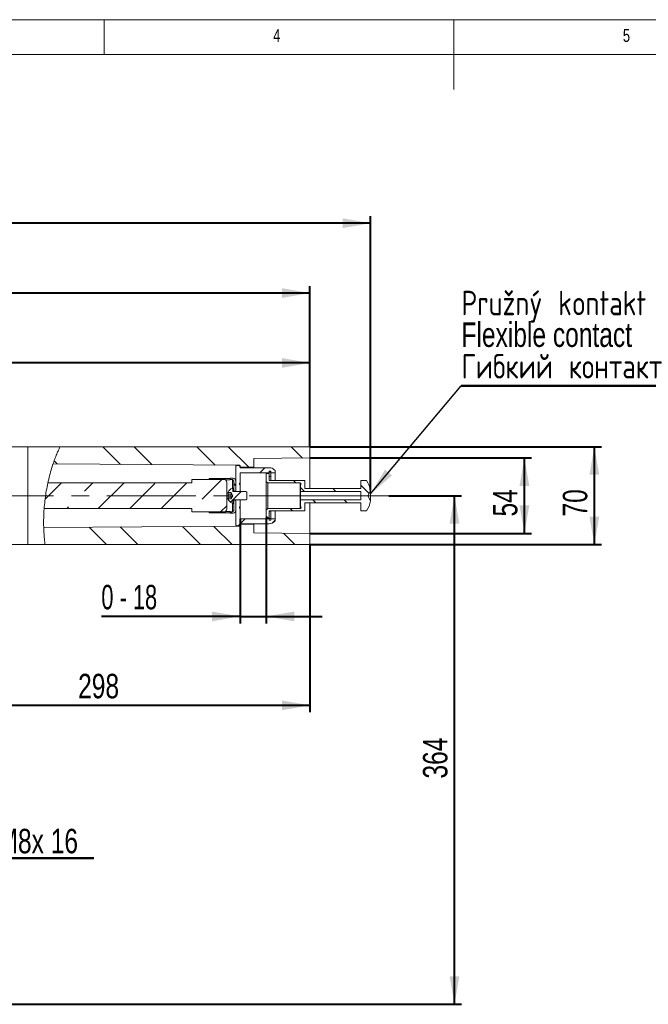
# Model space of a CAD drawing. Header units: millimetres. Extents: x 5 to 592, y 5 to 292.
# Tile 3 of 8: x 148 to 238, y 151 to 292. Entities that reach past the tile are written whole.
import ezdxf

# ---------------------------------------------------------------- set-up
doc = ezdxf.new("R2010")
doc.units = ezdxf.units.MM
doc.linetypes.add('CENTERX2', pattern=[20.32, 12.7, -2.54, 2.54, -2.54])
doc.layers.add('KÓTY_DO_VÝKRESŮ_NA_WEB', color=7, linetype='Continuous', lineweight=40)
doc.styles.add('SLDTEXTSTYLE0', font='TXT', dxfattribs={"width": 0.75})
doc.styles.add('SLDTEXTSTYLE10', font='TXT', dxfattribs={"width": 0.666667})
doc.styles.add('SLDTEXTSTYLE4', font='TXT', dxfattribs={"width": 0.75, "bigfont": 'bigfont'})
doc.dimstyles.new('SLDDIMSTYLE0', dxfattribs={"dimtxt": 3.5, "dimasz": 4, "dimexe": 0, "dimexo": 0.0625, "dimgap": 0.875, "dimtad": 1, "dimdec": 1, "dimlfac": 5, "dimrnd": 1e-09, "dimzin": 12, "dimdsep": 46, "dimtxsty": 'SLDTEXTSTYLE0', "dimsah": 1, "dimcen": 0.09, "dimadec": 0, "dimazin": 3, "dimtfac": 1, "dimtmove": 0, "dimatfit": 0, "dimfxl": 1, "dimfrac": 2, "dimtolj": 1, "dimtzin": 12, "dimarcsym": 0})
doc.dimstyles.new('SLDDIMSTYLE1', dxfattribs={"dimtxt": 3.5, "dimasz": 4, "dimexe": 0, "dimexo": 0.0625, "dimgap": 0.875, "dimtad": 1, "dimdec": 1, "dimlfac": 5, "dimrnd": 1e-09, "dimzin": 12, "dimdsep": 46, "dimtxsty": 'SLDTEXTSTYLE0', "dimsah": 1, "dimcen": 0.09, "dimadec": 0, "dimazin": 3, "dimtfac": 1, "dimtofl": 0, "dimtmove": 0, "dimatfit": 3, "dimfxl": 1, "dimfrac": 2, "dimtolj": 1, "dimtzin": 12, "dimarcsym": 0})
doc.dimstyles.new('SLDDIMSTYLE2', dxfattribs={"dimtxt": 0.18, "dimasz": 4, "dimexe": 0, "dimexo": 0.0625, "dimgap": 0, "dimtad": 0, "dimtih": 1, "dimtoh": 1, "dimdec": 0, "dimrnd": 1e-09, "dimzin": 0, "dimdsep": 46, "dimtxsty": 'Standard', "dimsah": 1, "dimcen": 0.09, "dimadec": 0, "dimazin": 0, "dimtfac": 4, "dimtdec": 0, "dimtofl": 0, "dimtmove": 0, "dimatfit": 3, "dimfxl": 1, "dimfrac": 2, "dimtolj": 1, "dimtzin": 0, "dimarcsym": 0})
pattern_1 = [(45, (0, 0), (-8.98026, 8.98026), []), (45, (4.49, 0), (-8.98026, 8.98026), []), (45, (8.98, 0), (-8.98026, 8.98026), []), (45, (13.47, 0), (-8.98026, 8.98026), [3.175, -1.5875])]

# ---------------------------------------------------------------- blocks, each defined once
blk = doc.blocks.new('_D_4')
at = {"layer": 'KÓTY_DO_VÝKRESŮ_NA_WEB'}
for p, q in [((55.89, 151.88), (55.89, 253.87)), ((189.41, 230.88), (189.41, 253.87)), ((189.41, 252.87), (55.89, 252.87))]:
    blk.add_line(p, q, dxfattribs=at)
for points in [[(55.89, 252.87), (59.89, 252.17), (59.89, 253.57)], [(189.41, 252.87), (185.41, 253.57), (185.41, 252.17)]]:
    blk.add_solid(points, dxfattribs=at)
at = {"layer": 'KÓTY_DO_VÝKRESŮ_NA_WEB', "insert": (125.2, 257.38), "char_height": 3.5, "attachment_point": 1, "style": 'SLDTEXTSTYLE0'}
blk.add_mtext('668', dxfattribs=at)
blk = doc.blocks.new('_D_5')
at = {"layer": 'KÓTY_DO_VÝKRESŮ_NA_WEB'}
for p, q in [((179.43, 220.57), (179.43, 205.59)), ((183.18, 220.68), (183.18, 205.59)), ((179.43, 206.59), (159.59, 206.59)), ((179.43, 206.59), (183.18, 206.59)), ((183.18, 206.59), (191.18, 206.59))]:
    blk.add_line(p, q, dxfattribs=at)
for points in [[(179.43, 206.59), (175.43, 207.29), (175.43, 205.89)], [(183.18, 206.59), (187.18, 205.89), (187.18, 207.29)]]:
    blk.add_solid(points, dxfattribs=at)
at = {"layer": 'KÓTY_DO_VÝKRESŮ_NA_WEB', "insert": (159.59, 211.1), "char_height": 3.5, "attachment_point": 1, "style": 'SLDTEXTSTYLE10'}
blk.add_mtext('0 - 18', dxfattribs=at)
blk = doc.blocks.new('_D_6')
at = {"layer": 'KÓTY_DO_VÝKRESŮ_NA_WEB'}
for p, q in [((200.72, 223.87), (211.09, 223.87)), ((210.09, 151.07), (210.09, 223.87)), ((131.3, 151.07), (211.09, 151.07))]:
    blk.add_line(p, q, dxfattribs=at)
for points in [[(210.09, 223.87), (209.39, 219.87), (210.79, 219.87)], [(210.09, 151.07), (210.79, 155.07), (209.39, 155.07)]]:
    blk.add_solid(points, dxfattribs=at)
at = {"layer": 'KÓTY_DO_VÝKRESŮ_NA_WEB', "insert": (205.58, 183.38), "char_height": 3.5, "attachment_point": 1, "rotation": 90, "style": 'SLDTEXTSTYLE0'}
blk.add_mtext('364', dxfattribs=at)
blk = doc.blocks.new('_D_7')
at = {"layer": 'KÓTY_DO_VÝKRESŮ_NA_WEB'}
for p, q in [((189.42, 229.27), (221.09, 229.27)), ((220.09, 218.47), (220.09, 229.27)), ((189.42, 218.47), (221.09, 218.47))]:
    blk.add_line(p, q, dxfattribs=at)
for points in [[(220.09, 229.27), (219.39, 225.27), (220.79, 225.27)], [(220.09, 218.47), (220.79, 222.47), (219.39, 222.47)]]:
    blk.add_solid(points, dxfattribs=at)
at = {"layer": 'KÓTY_DO_VÝKRESŮ_NA_WEB', "insert": (215.58, 220.89), "char_height": 3.5, "attachment_point": 1, "rotation": 90, "style": 'SLDTEXTSTYLE0'}
blk.add_mtext('54', dxfattribs=at)
blk = doc.blocks.new('_D_8')
at = {"layer": 'KÓTY_DO_VÝKRESŮ_NA_WEB'}
for p, q in [((189.42, 230.87), (231.09, 230.87)), ((230.09, 216.87), (230.09, 230.87)), ((189.42, 216.87), (231.09, 216.87))]:
    blk.add_line(p, q, dxfattribs=at)
for points in [[(230.09, 230.87), (229.39, 226.87), (230.79, 226.87)], [(230.09, 216.87), (230.79, 220.87), (229.39, 220.87)]]:
    blk.add_solid(points, dxfattribs=at)
at = {"layer": 'KÓTY_DO_VÝKRESŮ_NA_WEB', "insert": (225.58, 220.89), "char_height": 3.5, "attachment_point": 1, "rotation": 90, "style": 'SLDTEXTSTYLE0'}
blk.add_mtext('70', dxfattribs=at)
blk = doc.blocks.new('_D_9')
at = {"layer": 'KÓTY_DO_VÝKRESŮ_NA_WEB'}
for p, q in [((63.89, 194.68), (63.89, 263.87)), ((198.09, 224.59), (198.09, 263.87)), ((198.09, 262.87), (63.89, 262.87))]:
    blk.add_line(p, q, dxfattribs=at)
for points in [[(63.89, 262.87), (67.89, 262.17), (67.89, 263.57)], [(198.09, 262.87), (194.09, 263.57), (194.09, 262.17)]]:
    blk.add_solid(points, dxfattribs=at)
at = {"layer": 'KÓTY_DO_VÝKRESŮ_NA_WEB', "insert": (125.2, 267.38), "char_height": 3.5, "attachment_point": 1, "style": 'SLDTEXTSTYLE0'}
blk.add_mtext('671', dxfattribs=at)
blk = doc.blocks.new('_D_10')
at = {"layer": 'KÓTY_DO_VÝKRESŮ_NA_WEB'}
for p, q in [((189.41, 216.86), (189.41, 192.86)), ((129.89, 194.68), (129.89, 194.86)), ((129.89, 193.86), (189.41, 193.86))]:
    blk.add_line(p, q, dxfattribs=at)
for points in [[(129.89, 193.86), (133.89, 193.16), (133.89, 194.56)], [(189.41, 193.86), (185.41, 194.56), (185.41, 193.16)]]:
    blk.add_solid(points, dxfattribs=at)
at = {"layer": 'KÓTY_DO_VÝKRESŮ_NA_WEB', "insert": (156.27, 198.37), "char_height": 3.5, "attachment_point": 1, "style": 'SLDTEXTSTYLE0'}
blk.add_mtext('298', dxfattribs=at)
blk = doc.blocks.new('_D_11')
at = {"layer": 'KÓTY_DO_VÝKRESŮ_NA_WEB'}
for p, q in [((63.89, 194.68), (63.89, 243.87)), ((189.41, 230.88), (189.41, 243.87)), ((189.41, 242.87), (63.89, 242.87))]:
    blk.add_line(p, q, dxfattribs=at)
for points in [[(63.89, 242.87), (67.89, 242.17), (67.89, 243.57)], [(189.41, 242.87), (185.41, 243.57), (185.41, 242.17)]]:
    blk.add_solid(points, dxfattribs=at)
at = {"layer": 'KÓTY_DO_VÝKRESŮ_NA_WEB', "insert": (125.2, 247.38), "char_height": 3.5, "attachment_point": 1, "style": 'SLDTEXTSTYLE0'}
blk.add_mtext('628', dxfattribs=at)
blk = doc.blocks.new('SW_NOTE_2')
at = {"layer": 'KÓTY_DO_VÝKRESŮ_NA_WEB', "color": 0}
for p, q in [((0, 0), (15.67, 0)), ((15.67, 0), (0, 0)), ((0, 0), (15.67, 0)), ((15.67, 0), (0, 0)), ((0, 0), (15.67, 0)), ((15.67, 0), (0, 0))]:
    blk.add_line(p, q, dxfattribs=at)
at = {"layer": 'KÓTY_DO_VÝKRESŮ_NA_WEB', "color": 0, "insert": (7.66, 4.18), "char_height": 3.5, "attachment_point": 2, "style": 'SLDTEXTSTYLE0'}
blk.add_mtext('M8x 16', dxfattribs=at)
blk = doc.blocks.new('SW_NOTE_3')
at = {"layer": 'KÓTY_DO_VÝKRESŮ_NA_WEB', "color": 0}
for p, q in [((0, 0), (36.08, 0)), ((36.08, 0), (0, 0)), ((0, 0), (36.08, 0)), ((36.08, 0), (0, 0)), ((0, 0), (36.08, 0)), ((36.08, 0), (0, 0))]:
    blk.add_line(p, q, dxfattribs=at)
at = {"layer": 'KÓTY_DO_VÝKRESŮ_NA_WEB', "color": 0, "char_height": 3.5, "attachment_point": 1}
for s, insert, style in [('Pružný kontakt', (0.04, 13.62), 'SLDTEXTSTYLE4'), ('Flexible contact', (0.04, 9.09), 'SLDTEXTSTYLE0'), ('\\M+18443\\M+18479\\M+18471\\M+1847B\\M+18479\\M+1847A \\M+1847B\\M+18480\\M+1847E\\M+18484\\M+18470\\M+1847B\\M+18484', (0.04, 4.57), 'SLDTEXTSTYLE4')]:
    blk.add_mtext(s, dxfattribs=dict(at, insert=insert, style=style))

msp = doc.modelspace()

# ---------------------------------------------------------------- hatches: boundary and pattern name
at = {"linetype": 'Continuous', "lineweight": 0}
h = msp.add_hatch(dxfattribs=at)
h.set_pattern_fill('ANSI32', angle=90, style=0)
edge = h.paths.add_edge_path(flags=0)
edge.add_line((179.41, 228.226), (179.41, 227.936))
edge.add_line((179.41, 227.936), (181.41, 227.936))
edge.add_line((181.41, 227.936), (181.41, 229.196))
edge.add_line((181.41, 229.196), (189.41, 229.266))
edge.add_line((189.41, 229.266), (189.41, 230.866))
edge.add_line((189.41, 230.866), (153.679, 230.866))
edge.add_spline(control_points=[(153.679, 230.866), (153.306, 230.088), (152.974, 229.266), (152.687, 228.413)], knot_values=[0.0755073, 0.0755073, 0.0755073, 0.0755073, 0.0910754, 0.0910754, 0.0910754, 0.0910754], weights=[1, 1, 1, 1], degree=3, periodic=0)
edge.add_line((152.687, 228.413), (179.41, 228.226))
h = msp.add_hatch(dxfattribs=at)
h.set_pattern_fill('DIN 201 mosaz', style=0, pattern_type=2)
h.set_pattern_definition(pattern_1)
edge = h.paths.add_edge_path(flags=0)
edge.add_line((178.826, 228.076), (178.826, 224.476))
edge.add_line((178.826, 224.476), (179.426, 224.476))
edge.add_line((179.426, 224.476), (179.426, 225.426))
edge.add_arc((179.456, 225.552), 0.13, 180, 256.65764, ccw=False)
edge.add_line((179.326, 225.552), (179.326, 225.559))
edge.add_arc((179.456, 225.559), 0.13, 103.34236, 180, ccw=False)
edge.add_line((179.426, 225.686), (179.426, 227.156))
edge.add_line((179.426, 227.156), (183.566, 227.156))
edge.add_line((183.566, 227.156), (183.566, 227.356))
edge.add_line((183.566, 227.356), (183.826, 227.356))
edge.add_line((183.826, 227.356), (183.826, 227.156))
edge.add_line((183.826, 227.156), (184.426, 227.156))
edge.add_line((184.426, 227.156), (184.426, 227.476))
edge.add_line((184.426, 227.476), (184.319, 227.583))
edge.add_arc((183.612, 226.876), 1, 45, 90)
edge.add_line((183.612, 227.876), (179.426, 227.876))
edge.add_line((179.426, 227.876), (179.426, 228.176))
edge.add_line((179.426, 228.176), (178.926, 228.176))
edge.add_line((178.926, 228.176), (178.826, 228.076))
h = msp.add_hatch(dxfattribs=at)
h.set_pattern_fill('ANSI31', angle=90, style=0)
edge = h.paths.add_edge_path(flags=0)
edge.add_line((197.688, 223.866), (198.091, 224.577))
edge.add_arc((194.154, 223.866), 4, 10.23948, 33.02466)
edge.add_line((197.508, 226.046), (196.708, 226.046))
edge.add_line((196.708, 226.046), (196.708, 224.876))
edge.add_line((196.708, 224.876), (188.708, 224.876))
edge.add_line((188.708, 224.876), (188.708, 226.046))
edge.add_line((188.708, 226.046), (183.576, 226.046))
edge.add_line((183.576, 226.046), (183.576, 227.046))
edge.add_line((183.576, 227.046), (183.176, 227.046))
edge.add_line((183.176, 227.046), (183.176, 225.916))
edge.add_line((183.176, 225.916), (183.376, 225.716))
edge.add_line((183.376, 225.716), (188.026, 225.716))
edge.add_arc((188.026, 225.586), 0.13, 0, 90, ccw=False)
edge.add_line((188.156, 225.586), (188.156, 225.552))
edge.add_arc((188.026, 225.552), 0.13, 283.34236, 360, ccw=False)
edge.add_line((188.056, 225.426), (188.056, 224.476))
edge.add_line((188.056, 224.476), (196.708, 224.476))
edge.add_line((196.708, 224.476), (196.708, 223.256))
edge.add_line((196.708, 223.256), (188.056, 223.256))
edge.add_line((188.056, 223.256), (188.056, 222.306))
edge.add_arc((188.026, 222.179), 0.13, 0, 76.65764, ccw=False)
edge.add_line((188.156, 222.179), (188.156, 222.146))
edge.add_arc((188.026, 222.146), 0.13, 270, 360, ccw=False)
edge.add_line((188.026, 222.016), (183.376, 222.016))
edge.add_line((183.376, 222.016), (183.176, 221.816))
edge.add_line((183.176, 221.816), (183.176, 220.686))
edge.add_line((183.176, 220.686), (183.576, 220.686))
edge.add_line((183.576, 220.686), (183.576, 221.686))
edge.add_line((183.576, 221.686), (188.708, 221.686))
edge.add_line((188.708, 221.686), (188.708, 222.856))
edge.add_line((188.708, 222.856), (196.708, 222.856))
edge.add_line((196.708, 222.856), (196.708, 221.686))
edge.add_line((196.708, 221.686), (197.508, 221.686))
edge.add_arc((194.154, 223.866), 4, 326.97534, 349.76052)
edge.add_line((198.091, 223.154), (197.688, 223.866))
h = msp.add_hatch(dxfattribs=at)
h.set_pattern_fill('ANSI31', style=0)
h.paths.add_polyline_path([(183.816, 227.236), (183.576, 227.236), (183.576, 226.596), (183.816, 226.596)], flags=0)
h = msp.add_hatch(dxfattribs=at)
h.set_pattern_fill('ANSI35', style=0)
edge = h.paths.add_edge_path(flags=0)
edge.add_spline(control_points=[(151.946, 225.716), (151.684, 224.505), (151.504, 223.261), (151.411, 222.016)], knot_values=[0.1069552, 0.1069552, 0.1069552, 0.1069552, 0.1277986, 0.1277986, 0.1277986, 0.1277986], weights=[1, 1, 1, 1], degree=3, periodic=0)
edge.add_line((151.411, 222.016), (172.526, 222.016))
edge.add_line((172.526, 222.016), (172.526, 221.536))
edge.add_line((172.526, 221.536), (177.126, 221.536))
edge.add_arc((177.126, 221.936), 0.4, 270, 360)
edge.add_line((177.526, 221.936), (177.526, 225.796))
edge.add_arc((177.126, 225.796), 0.4, 0, 90)
edge.add_line((177.126, 226.196), (172.526, 226.196))
edge.add_line((172.526, 226.196), (172.526, 225.716))
edge.add_line((172.526, 225.716), (151.946, 225.716))
h = msp.add_hatch(dxfattribs=at)
h.set_pattern_fill('ANSI31', angle=90, style=0)
edge = h.paths.add_edge_path(flags=0)
edge.add_arc((178.426, 225.956), 0.4, 0, 90)
edge.add_line((178.426, 226.356), (178.026, 226.356))
edge.add_line((178.026, 226.356), (178.026, 226.166))
edge.add_line((178.026, 226.166), (178.326, 226.166))
edge.add_line((178.326, 226.166), (178.526, 225.966))
edge.add_line((178.526, 225.966), (178.526, 224.516))
edge.add_line((178.526, 224.516), (178.826, 224.516))
edge.add_line((178.826, 224.516), (178.826, 225.956))
h = msp.add_hatch(dxfattribs=at)
h.set_pattern_fill('ANSI31', style=0)
edge = h.paths.add_edge_path(flags=0)
edge.add_line((177.726, 223.404), (177.726, 223.341))
edge.add_arc((178.726, 223.866), 1.129, 207.70087, 248.38979)
edge.add_line((178.31, 222.816), (178.386, 222.816))
edge.add_line((178.386, 222.816), (178.386, 223.216))
edge.add_arc((178.436, 223.216), 0.05, 90, 180, ccw=False)
edge.add_line((178.436, 223.266), (180.275, 223.266))
edge.add_line((180.275, 223.266), (180.386, 223.376))
edge.add_line((180.386, 223.376), (180.386, 224.355))
edge.add_line((180.386, 224.355), (180.275, 224.466))
edge.add_line((180.275, 224.466), (178.436, 224.466))
edge.add_arc((178.436, 224.516), 0.05, 180, 270, ccw=False)
edge.add_line((178.386, 224.516), (178.386, 224.916))
edge.add_line((178.386, 224.916), (178.31, 224.916))
edge.add_arc((178.726, 223.866), 1.129, 111.61021, 152.29913)
edge.add_line((177.726, 224.391), (177.726, 224.327))
edge.add_line((177.726, 224.327), (178.142, 224.327))
edge.add_line((178.142, 224.327), (178.142, 224.266))
edge.add_line((178.142, 224.266), (178.373, 223.866))
edge.add_line((178.373, 223.866), (178.142, 223.466))
edge.add_line((178.142, 223.466), (178.142, 223.404))
edge.add_line((178.142, 223.404), (177.726, 223.404))
h = msp.add_hatch(dxfattribs=at)
h.set_pattern_fill('ANSI31', angle=90, style=0)
edge = h.paths.add_edge_path(flags=0)
edge.add_line((178.526, 224.506), (178.526, 224.657))
edge.add_spline(control_points=[(178.526, 224.657), (178.526, 224.692), (178.522, 224.76), (178.509, 224.863), (178.497, 224.931), (178.491, 224.966)], knot_values=[0, 0, 0, 0, 0.3333333, 0.6666667, 1, 1, 1, 1], weights=[1, 1, 1, 1, 1, 1], degree=3, periodic=0)
edge.add_line((178.491, 224.966), (178.421, 224.966))
edge.add_spline(control_points=[(178.421, 224.966), (178.416, 224.931), (178.404, 224.863), (178.39, 224.76), (178.386, 224.692), (178.386, 224.657)], knot_values=[0, 0, 0, 0, 0.3333333, 0.6666667, 1, 1, 1, 1], weights=[1, 1, 1, 1, 1, 1], degree=3, periodic=0)
edge.add_line((178.386, 224.657), (178.386, 224.506))
edge.add_line((178.386, 224.506), (178.526, 224.506))
h = msp.add_hatch(dxfattribs=at)
h.set_pattern_fill('ANSI31', angle=90, style=0)
edge = h.paths.add_edge_path(flags=0)
edge.add_arc((178.426, 221.776), 0.4, 270, 360)
edge.add_line((178.826, 221.776), (178.826, 223.216))
edge.add_line((178.826, 223.216), (178.526, 223.216))
edge.add_line((178.526, 223.216), (178.526, 221.766))
edge.add_line((178.526, 221.766), (178.326, 221.566))
edge.add_line((178.326, 221.566), (178.026, 221.566))
edge.add_line((178.026, 221.566), (178.026, 221.376))
edge.add_line((178.026, 221.376), (178.426, 221.376))
h = msp.add_hatch(dxfattribs=at)
h.set_pattern_fill('ANSI31', angle=90, style=0)
edge = h.paths.add_edge_path(flags=0)
edge.add_spline(control_points=[(178.491, 222.766), (178.497, 222.8), (178.509, 222.868), (178.522, 222.971), (178.526, 223.04), (178.526, 223.074)], knot_values=[0, 0, 0, 0, 0.3333333, 0.6666667, 1, 1, 1, 1], weights=[1, 1, 1, 1, 1, 1], degree=3, periodic=0)
edge.add_line((178.526, 223.074), (178.526, 223.226))
edge.add_line((178.526, 223.226), (178.386, 223.226))
edge.add_line((178.386, 223.226), (178.386, 223.074))
edge.add_spline(control_points=[(178.386, 223.074), (178.386, 223.04), (178.39, 222.971), (178.404, 222.868), (178.416, 222.8), (178.421, 222.766)], knot_values=[0, 0, 0, 0, 0.3333333, 0.6666667, 1, 1, 1, 1], weights=[1, 1, 1, 1, 1, 1], degree=3, periodic=0)
edge.add_line((178.421, 222.766), (178.491, 222.766))
h = msp.add_hatch(dxfattribs=at)
h.set_pattern_fill('DIN 201 mosaz', style=0, pattern_type=2)
h.set_pattern_definition(pattern_1)
edge = h.paths.add_edge_path(flags=0)
edge.add_line((178.826, 223.256), (178.826, 219.656))
edge.add_line((178.826, 219.656), (178.926, 219.556))
edge.add_line((178.926, 219.556), (179.426, 219.556))
edge.add_line((179.426, 219.556), (179.426, 219.856))
edge.add_line((179.426, 219.856), (183.612, 219.856))
edge.add_arc((183.612, 220.856), 1, 270, 315)
edge.add_line((184.319, 220.148), (184.426, 220.256))
edge.add_line((184.426, 220.256), (184.426, 220.576))
edge.add_line((184.426, 220.576), (183.826, 220.576))
edge.add_line((183.826, 220.576), (183.826, 220.376))
edge.add_line((183.826, 220.376), (183.566, 220.376))
edge.add_line((183.566, 220.376), (183.566, 220.576))
edge.add_line((183.566, 220.576), (179.426, 220.576))
edge.add_line((179.426, 220.576), (179.426, 222.046))
edge.add_arc((179.456, 222.172), 0.13, 180, 256.65764, ccw=False)
edge.add_line((179.326, 222.172), (179.326, 222.179))
edge.add_arc((179.456, 222.179), 0.13, 103.34236, 180, ccw=False)
edge.add_line((179.426, 222.306), (179.426, 223.256))
edge.add_line((179.426, 223.256), (178.826, 223.256))
h = msp.add_hatch(dxfattribs=at)
h.set_pattern_fill('ANSI32', angle=90, style=0)
edge = h.paths.add_edge_path(flags=0)
edge.add_spline(control_points=[(151.347, 219.309), (151.371, 218.482), (151.436, 217.664), (151.543, 216.866)], knot_values=[0.1429545, 0.1429545, 0.1429545, 0.1429545, 0.1569687, 0.1569687, 0.1569687, 0.1569687], weights=[1, 1, 1, 1], degree=3, periodic=0)
edge.add_line((151.543, 216.866), (189.41, 216.866))
edge.add_line((189.41, 216.866), (189.41, 218.466))
edge.add_line((189.41, 218.466), (181.41, 218.536))
edge.add_line((181.41, 218.536), (181.41, 219.796))
edge.add_line((181.41, 219.796), (179.41, 219.796))
edge.add_line((179.41, 219.796), (179.41, 219.506))
edge.add_line((179.41, 219.506), (151.347, 219.309))

# ---------------------------------------------------------------- linework, layer by layer
at = {"color": 7, "linetype": 'Continuous', "lineweight": 0}
for p, q in [((415, 292), (5, 292)), ((160, 287), (160, 292)), ((210, 292), (210, 282)), ((410, 287), (10, 287))]:
    msp.add_line(p, q, dxfattribs=at)
at = {"color": 7, "linetype": 'Continuous', "lineweight": 15}
for p, q in [((149.09, 230.866), (84.029, 230.866)), ((153.679, 230.866), (149.09, 230.866)), ((149.09, 216.866), (149.09, 230.866)), ((153.679, 230.866), (189.41, 230.866)), ((189.41, 230.866), (189.41, 229.266)), ((179.41, 228.226), (152.687, 228.413)), ((189.41, 229.266), (181.41, 229.196)), ((181.41, 229.196), (181.41, 227.936)), ((189.41, 229.266), (189.41, 224.876)), ((178.926, 228.176), (178.826, 228.076)), ((178.826, 228.076), (178.826, 224.476)), ((179.426, 228.176), (178.926, 228.176)), ((179.41, 227.936), (179.41, 228.226)), ((181.41, 227.936), (179.41, 227.936)), ((179.426, 227.876), (179.426, 228.176)), ((183.612, 227.876), (179.426, 227.876)), ((179.426, 227.156), (183.566, 227.156)), ((179.426, 225.686), (179.426, 227.156)), ((181.41, 227.936), (181.41, 227.876)), ((183.176, 227.046), (183.176, 225.916)), ((183.576, 227.046), (183.176, 227.046)), ((183.566, 227.356), (183.826, 227.356)), ((183.566, 227.156), (183.566, 227.356)), ((183.566, 227.046), (183.566, 227.156)), ((183.816, 227.236), (183.576, 227.236)), ((183.576, 227.236), (183.576, 226.596)), ((183.576, 226.046), (183.576, 227.046)), ((183.816, 227.236), (183.816, 226.596)), ((183.826, 227.356), (183.826, 227.156)), ((183.826, 227.156), (184.426, 227.156)), ((183.826, 226.046), (183.826, 227.156)), ((184.426, 227.476), (184.319, 227.583)), ((184.426, 227.156), (184.426, 227.476)), ((184.426, 226.046), (184.426, 227.156)), ((151.946, 225.716), (172.526, 225.716)), ((172.526, 225.716), (172.526, 226.196)), ((172.526, 226.196), (177.126, 226.196)), ((175.026, 226.323), (178.026, 226.323)), ((175.026, 226.323), (175.026, 226.196)), ((175.026, 226.323), (175.152, 226.196)), ((177.345, 226.13), (178.026, 226.13)), ((177.526, 221.936), (177.526, 225.796)), ((178.026, 226.356), (178.426, 226.356)), ((178.026, 226.166), (178.026, 226.356)), ((178.026, 226.13), (178.026, 226.166)), ((178.026, 226.166), (178.326, 226.166)), ((178.326, 224.916), (178.326, 226.166)), ((178.526, 225.966), (178.326, 226.166)), ((178.526, 225.966), (178.526, 224.516)), ((178.826, 225.956), (178.826, 224.516)), ((179.326, 225.552), (179.326, 225.559)), ((179.426, 225.426), (179.426, 225.686)), ((183.176, 225.916), (183.376, 225.716)), ((183.176, 225.916), (183.176, 221.816)), ((183.376, 225.716), (188.026, 225.716)), ((183.376, 225.716), (183.376, 222.016)), ((183.576, 226.596), (183.816, 226.596)), ((188.708, 226.046), (183.576, 226.046)), ((183.816, 226.046), (183.816, 226.596)), ((188.026, 222.016), (188.026, 225.716)), ((188.156, 225.586), (188.156, 225.552)), ((188.708, 224.876), (188.708, 226.046)), ((196.708, 224.876), (196.708, 226.046)), ((197.508, 226.046), (196.708, 226.046)), ((177.726, 224.266), (177.526, 224.266)), ((177.726, 224.391), (177.726, 224.327)), ((178.142, 224.327), (177.726, 224.327)), ((177.726, 224.096), (177.726, 224.327)), ((178.142, 224.096), (177.726, 224.096)), ((177.726, 223.635), (177.726, 224.096)), ((178.142, 224.266), (178.142, 224.327)), ((178.142, 224.266), (178.373, 223.866)), ((178.142, 224.266), (178.142, 224.212)), ((178.142, 224.212), (178.142, 223.866)), ((178.31, 224.916), (178.386, 224.916)), ((178.386, 224.966), (178.421, 224.966)), ((178.386, 224.657), (178.386, 224.966)), ((178.386, 224.916), (178.386, 224.516)), ((178.386, 224.506), (178.386, 224.657)), ((178.386, 224.506), (178.526, 224.506)), ((178.421, 224.966), (178.491, 224.966)), ((178.436, 224.466), (180.275, 224.466)), ((178.526, 224.966), (178.491, 224.966)), ((178.526, 224.657), (178.526, 224.966)), ((178.526, 224.506), (178.526, 224.657)), ((178.826, 224.516), (178.526, 224.516)), ((178.526, 224.466), (178.526, 224.506)), ((179.426, 224.476), (178.826, 224.476)), ((178.826, 224.476), (178.826, 224.466)), ((179.426, 224.476), (179.426, 225.426)), ((179.426, 224.466), (179.426, 224.476)), ((180.275, 224.466), (180.386, 224.355)), ((180.386, 224.355), (180.386, 223.376)), ((188.056, 225.426), (188.056, 224.476)), ((196.708, 224.476), (188.056, 224.476)), ((188.056, 224.476), (188.056, 223.256)), ((196.708, 224.876), (188.708, 224.876)), ((196.708, 223.256), (196.708, 224.476)), ((197.688, 223.866), (198.091, 224.577)), ((198.091, 224.577), (198.091, 223.154)), ((177.526, 223.466), (177.726, 223.466)), ((178.142, 223.635), (177.726, 223.635)), ((177.726, 223.404), (177.726, 223.635)), ((178.142, 223.404), (177.726, 223.404)), ((177.726, 223.404), (177.726, 223.341)), ((178.373, 223.866), (178.142, 223.466)), ((178.142, 223.866), (178.142, 223.519)), ((178.142, 223.519), (178.142, 223.466)), ((178.142, 223.404), (178.142, 223.466)), ((178.386, 222.816), (178.31, 222.816)), ((178.326, 221.566), (178.326, 222.816)), ((178.526, 223.226), (178.386, 223.226)), ((178.386, 223.074), (178.386, 223.226)), ((178.386, 223.216), (178.386, 222.816)), ((178.386, 222.766), (178.386, 222.816)), ((178.491, 222.766), (178.421, 222.766)), ((180.275, 223.266), (178.436, 223.266)), ((178.526, 223.226), (178.526, 223.266)), ((178.526, 223.074), (178.526, 223.226)), ((178.526, 223.216), (178.826, 223.216)), ((178.526, 223.216), (178.526, 221.766)), ((178.826, 223.266), (178.826, 223.256)), ((178.826, 223.256), (179.426, 223.256)), ((178.826, 223.256), (178.826, 219.656)), ((178.826, 223.216), (178.826, 221.776)), ((179.426, 223.256), (179.426, 223.266)), ((179.426, 222.306), (179.426, 223.256)), ((180.386, 223.376), (180.275, 223.266)), ((188.056, 223.256), (188.056, 222.306)), ((188.056, 223.256), (196.708, 223.256)), ((188.708, 222.856), (196.708, 222.856)), ((188.708, 221.686), (188.708, 222.856)), ((189.41, 222.856), (189.41, 218.466)), ((196.708, 221.686), (196.708, 222.856)), ((198.091, 223.154), (197.688, 223.866)), ((172.526, 222.016), (151.411, 222.016)), ((172.526, 221.536), (172.526, 222.016)), ((177.126, 221.536), (172.526, 221.536)), ((175.026, 221.536), (175.026, 221.408)), ((175.152, 221.536), (175.026, 221.408)), ((178.026, 221.408), (175.026, 221.408)), ((178.026, 221.601), (177.345, 221.601)), ((178.026, 221.566), (178.026, 221.601)), ((178.326, 221.566), (178.026, 221.566)), ((178.026, 221.376), (178.026, 221.566)), ((178.426, 221.376), (178.026, 221.376)), ((178.326, 221.566), (178.526, 221.766)), ((179.326, 222.172), (179.326, 222.179)), ((179.426, 222.046), (179.426, 222.306)), ((179.426, 220.576), (179.426, 222.046)), ((183.376, 222.016), (183.176, 221.816)), ((183.176, 221.816), (183.176, 220.686)), ((188.026, 222.016), (183.376, 222.016)), ((183.576, 221.686), (188.708, 221.686)), ((183.576, 220.686), (183.576, 221.686)), ((183.816, 221.659), (183.576, 221.659)), ((183.816, 221.635), (183.576, 221.635)), ((183.816, 221.659), (183.816, 221.686)), ((183.816, 221.635), (183.816, 221.659)), ((183.816, 220.611), (183.816, 221.635)), ((183.826, 220.576), (183.826, 221.686)), ((184.426, 220.576), (184.426, 221.686)), ((188.156, 222.179), (188.156, 222.146)), ((196.708, 221.686), (197.508, 221.686)), ((183.566, 220.576), (179.426, 220.576)), ((183.176, 220.686), (183.576, 220.686)), ((183.566, 220.576), (183.566, 220.686)), ((183.566, 220.376), (183.566, 220.576)), ((183.826, 220.376), (183.566, 220.376)), ((183.576, 220.611), (183.576, 220.686)), ((183.816, 220.611), (183.576, 220.611)), ((184.426, 220.576), (183.826, 220.576)), ((183.826, 220.576), (183.826, 220.376)), ((184.319, 220.148), (184.426, 220.256)), ((184.426, 220.256), (184.426, 220.576)), ((151.347, 219.309), (179.41, 219.506)), ((178.826, 219.656), (178.926, 219.556)), ((178.926, 219.556), (179.426, 219.556)), ((179.41, 219.506), (179.41, 219.796)), ((179.41, 219.796), (181.41, 219.796)), ((179.426, 219.856), (183.612, 219.856)), ((179.426, 219.556), (179.426, 219.856)), ((181.41, 219.856), (181.41, 219.796)), ((181.41, 219.796), (181.41, 218.536)), ((181.41, 218.536), (189.41, 218.466)), ((189.41, 218.466), (189.41, 216.866)), ((112.89, 216.866), (149.09, 216.866)), ((149.09, 216.866), (151.543, 216.866)), ((189.41, 216.866), (151.543, 216.866))]:
    msp.add_line(p, q, dxfattribs=at)
for centre, radius, start, end in [((183.612, 226.876), 1, 45, 90), ((177.126, 225.796), 0.4, 0, 90), ((178.426, 225.956), 0.4, 0, 90), ((179.456, 225.559), 0.13, 103.34236, 180), ((179.456, 225.552), 0.13, 180, 256.65764), ((188.026, 225.586), 0.13, 0, 90), ((188.026, 225.552), 0.13, 283.34236, 0), ((194.154, 223.866), 4, 10.23948, 33.02466), ((178.726, 223.866), 1.129, 111.61021, 152.29913), ((178.436, 224.516), 0.05, 180, 270), ((178.726, 223.866), 1.129, 207.70087, 248.38979), ((178.436, 223.216), 0.05, 90, 180), ((194.154, 223.866), 4, 326.97534, 349.76052), ((177.126, 221.936), 0.4, 270, 0), ((178.426, 221.776), 0.4, 270, 0), ((179.456, 222.179), 0.13, 103.34236, 180), ((179.456, 222.172), 0.13, 180, 256.65764), ((188.026, 222.146), 0.13, 270, 0), ((188.026, 222.179), 0.13, 0, 76.65764), ((183.612, 220.856), 1, 270, 315)]:
    msp.add_arc(centre, radius, start, end, dxfattribs=at)
for points, knots in [([(151.543, 216.866), (151.541, 216.884), (151.536, 216.922), (151.497, 217.225), (151.445, 217.704), (151.39, 218.356), (151.347, 219.171), (151.33, 220.112), (151.353, 221.164), (151.423, 222.27), (151.544, 223.419), (151.714, 224.559), (151.932, 225.686), (152.188, 226.763), (152.476, 227.781), (152.78, 228.703), (153.082, 229.507), (153.348, 230.146), (153.553, 230.6), (153.663, 230.832), (153.675, 230.856), (153.679, 230.866)], [0, 0, 0, 0, 0.0521989, 0.1059227, 0.1581184, 0.2118121, 0.2642625, 0.3182597, 0.3702087, 0.4237186, 0.4747767, 0.5272985, 0.578757, 0.6316011, 0.6850989, 0.7400337, 0.7955626, 0.8527555, 0.9070998, 0.9633252, 1, 1, 1, 1]), ([(178.421, 224.966), (178.411, 224.908), (178.393, 224.806), (178.388, 224.703), (178.386, 224.657)], [0, 0, 0, 0, 0.5623354, 1, 1, 1, 1]), ([(178.491, 224.966), (178.502, 224.908), (178.52, 224.806), (178.524, 224.703), (178.526, 224.657)], [0, 0, 0, 0, 0.5623354, 1, 1, 1, 1]), ([(178.421, 222.766), (178.411, 222.823), (178.393, 222.925), (178.388, 223.028), (178.386, 223.074)], [0, 0, 0, 0, 0.5623259, 1, 1, 1, 1]), ([(178.421, 222.766), (178.416, 222.766), (178.407, 222.766), (178.395, 222.766), (178.389, 222.766), (178.386, 222.766)], [0, 0, 0, 0, 0.499967, 0.7499436, 1, 1, 1, 1]), ([(178.491, 222.766), (178.502, 222.823), (178.52, 222.925), (178.524, 223.028), (178.526, 223.074)], [0, 0, 0, 0, 0.5623259, 1, 1, 1, 1]), ([(178.526, 222.766), (178.523, 222.766), (178.518, 222.766), (178.506, 222.766), (178.497, 222.766), (178.491, 222.766)], [0, 0, 0, 0, 0.2502343, 0.5003929, 1, 1, 1, 1])]:
    msp.add_open_spline(points, degree=3, knots=knots, dxfattribs=at)
at = {"layer": 'KÓTY_DO_VÝKRESŮ_NA_WEB', "linetype": 'CENTERX2', "lineweight": 0}
for p, q in [((149.09, 223.866), (94.46, 223.866)), ((193.41, 223.866), (149.09, 223.866)), ((200.708, 223.866), (184.708, 223.866))]:
    msp.add_line(p, q, dxfattribs=at)

# ---------------------------------------------------------------- block references
at = {"layer": 'KÓTY_DO_VÝKRESŮ_NA_WEB'}
for name, p in [('SW_NOTE_3', (211.048, 239.572)), ('SW_NOTE_2', (142.841, 172.003))]:
    msp.add_blockref(name, p, dxfattribs=at)

# ---------------------------------------------------------------- texts
at = {"color": 7, "linetype": 'Continuous', "lineweight": 0, "char_height": 1.852, "attachment_point": 1, "style": 'SLDTEXTSTYLE0'}
for s, insert in [('4', (184.167, 290.668)), ('5', (234.167, 290.668))]:
    msp.add_mtext(s, dxfattribs=dict(at, insert=insert))

# ---------------------------------------------------------------- dimensions: what is measured, and where the dimension line sits
at = {"layer": 'KÓTY_DO_VÝKRESŮ_NA_WEB'}
dim = msp.add_linear_dim(base=(63.89, 262.866), p1=(198.091, 224.577), p2=(63.89, 194.666), dimstyle='SLDDIMSTYLE1', dxfattribs=at)
dim.commit()
dim.dimension.update_dxf_attribs({"geometry": '_D_9', "text_midpoint": (129.077, 262.866), "dimtype": 160})
for base, p1, p2, text, dimstyle, picture, middle in [((55.89, 252.866), (189.41, 230.866), (55.89, 151.866), '668', 'SLDDIMSTYLE1', '_D_4', (129.077, 252.866)), ((63.89, 242.866), (189.41, 230.866), (63.89, 194.666), '628', 'SLDDIMSTYLE1', '_D_11', (129.077, 242.866)), ((183.176, 206.592), (179.426, 220.576), (183.176, 220.686), '0 - 18', 'SLDDIMSTYLE0', '_D_5', (165.536, 206.592)), ((189.41, 193.861), (129.89, 193.066), (189.41, 216.866), '298', 'SLDDIMSTYLE1', '_D_10', (160.147, 193.861))]:
    dim = msp.add_linear_dim(base=base, p1=p1, p2=p2, text=text, dimstyle=dimstyle, dxfattribs=at)
    dim.commit()
    dim.dimension.update_dxf_attribs({"geometry": picture, "text_midpoint": middle, "dimtype": 160})
for base, p1, p2, picture, middle in [((230.091, 230.866), (189.41, 216.866), (189.41, 230.866), '_D_8', (230.091, 223.476)), ((220.091, 229.266), (189.41, 218.466), (189.41, 229.266), '_D_7', (220.091, 223.476)), ((210.091, 223.866), (131.29, 151.066), (200.708, 223.866), '_D_6', (210.091, 187.261))]:
    dim = msp.add_linear_dim(base=base, p1=p1, p2=p2, angle=90, dimstyle='SLDDIMSTYLE1', dxfattribs=at)
    dim.commit()
    dim.dimension.update_dxf_attribs({"geometry": picture, "text_midpoint": middle, "dimtype": 160})

# ---------------------------------------------------------------- leaders
msp.add_leader([(198.091, 224.121), (211.048, 239.572)], dimstyle='SLDDIMSTYLE2', dxfattribs=at)

doc.saveas('drawing.dxf')
